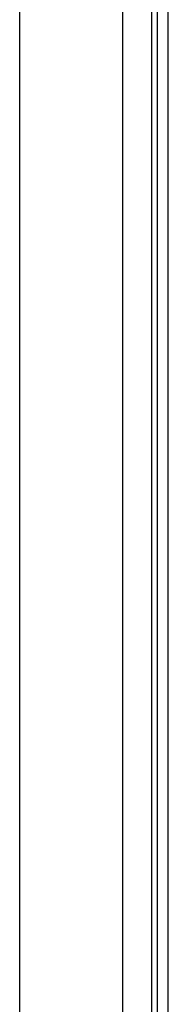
# Model space of a CAD drawing. Header units: inches. Extents: x 20 to 683, y 61 to 320.
# Tile 75 of 256: x 91.248 to 92.151, y 189.741 to 195.725. Entities that reach past the tile are written whole.
import ezdxf

# ---------------------------------------------------------------- set-up
doc = ezdxf.new("R2010")
doc.units = ezdxf.units.IN
doc.header["$MEASUREMENT"] = 0
doc.layers.add('Visible Edges(ANSI)', color=7, linetype='Continuous', lineweight=25)
doc.layers.add('Visible Tangent Edges(ANSI)', color=7, linetype='Continuous', lineweight=25)

msp = doc.modelspace()

# ---------------------------------------------------------------- linework, layer by layer
at = {"layer": 'Visible Edges(ANSI)'}
for p, q in [((92.0828, 207.5947), (92.0828, 183.9917)), ((92.1508, 183.9917), (92.1508, 207.5947)), ((91.2483, 184.7897), (91.2483, 206.9897)), ((91.8733, 206.9897), (91.8733, 184.7897))]:
    msp.add_line(p, q, dxfattribs=at)
at = {"layer": 'Visible Tangent Edges(ANSI)'}
msp.add_line((92.0518, 183.8747), (92.0518, 207.5947), dxfattribs=at)

doc.saveas('drawing.dxf')
